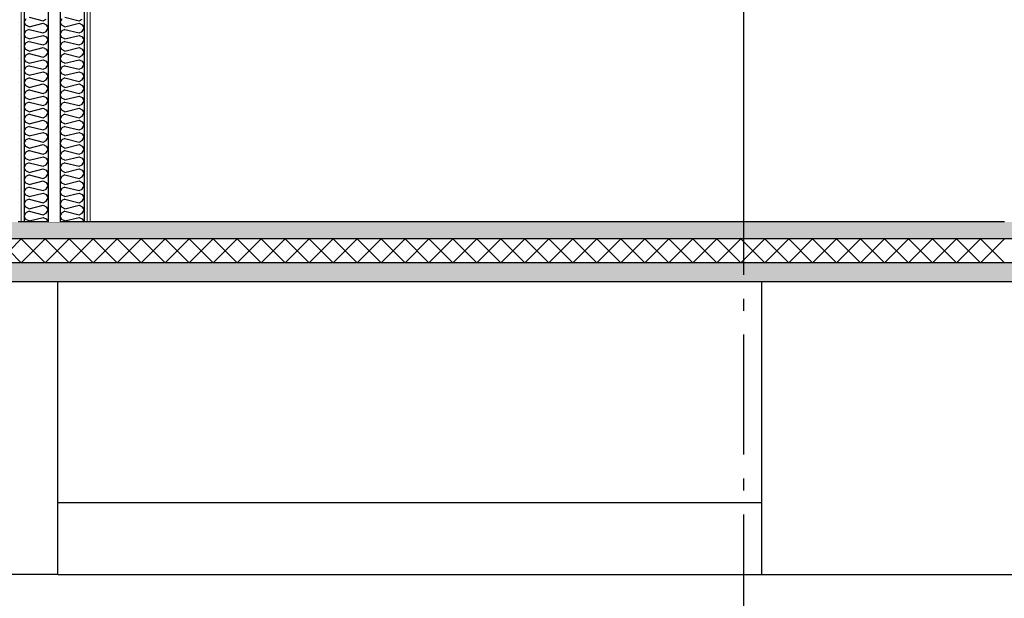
# Model space of a CAD drawing. Header units: millimetres. Extents: x -8544 to 51179, y -2070 to 23603.
# Tile 168 of 190: x 40793 to 44899, y 2250 to 4664. Entities that reach past the tile are written whole.
import ezdxf
from ezdxf.enums import TextEntityAlignment as Align

# ---------------------------------------------------------------- set-up
doc = ezdxf.new("R2010")
doc.units = ezdxf.units.MM
doc.header["$LTSCALE"] = 0.5
doc.header["$MEASUREMENT"] = 0
for name, pattern in [('Akselinje', [1500, 1000, -200, 100, -200]), ('PLINE', [0]), ('Wipeout_Contour', [2000, 0, -2000])]:
    doc.linetypes.add(name, pattern=pattern)
for name, color, linetype in [('216- Direkte fundamentering', 7, 'Continuous'), ('232- Ikke-bærende yttervegger(Nye konstruksjoner)', 7, 'Continuous'), ('24-- Innervegger (Skravur)(Nye konstruksjoner)', 7, 'Continuous'), ('24-- Innervegger(Nye konstruksjoner)', 7, 'Continuous'), ('252- Gulv på grunn_ bunnplate', 7, 'Continuous'), ('252- Gulv på grunn_ bunnplate (Skravur)', 7, 'Continuous'), ('82-- Modullinjer', 7, 'Continuous')]:
    doc.layers.add(name, color=color, linetype=linetype)
doc.layers.add('236- Innvendig kledning og overflate(Nye konstruksjoner)', color=7, linetype='Continuous', lineweight=0)
doc.styles.add('GENERATED_STYLE_1', font='arial.ttf')
pattern_1 = [(0, (0, 0), (0, 311.7692), [30, -150]), (0, (90, 155.9), (0, 311.7692), [30, -150]), (60, (0, 0), (-270, 155.8846), [30, -150]), (60, (180, 0), (-270, 155.8846), [30, -150]), (120, (30, 0), (270, 155.8846), [30, -150]), (120, (210, 0), (270, 155.8846), [30, -150]), (0, (0, 30), (0, 60), [0, -60, 0, -90]), (45, (30, 30), (-42.42641, 42.42641), [0, -45, 0, -75])]
pattern_2 = [(270, (0, 0), (86.60254, 0), [0, -50]), (270, (43.3, -25), (86.60254, 0), [0, -50])]

# ---------------------------------------------------------------- blocks, each defined once
blk = doc.blocks.new('*X25')
at = {"layer": '252- Gulv på grunn_ bunnplate (Skravur)', "linetype": 'PLINE'}
for p, q in [((40700, 3650), (40800, 3750)), ((40800, 3650), (40700, 3750)), ((40800, 3650), (40900, 3750)), ((40900, 3650), (40800, 3750)), ((40900, 3650), (41000, 3750)), ((41000, 3650), (40900, 3750)), ((41000, 3650), (41100, 3750)), ((41100, 3650), (41000, 3750)), ((41100, 3650), (41200, 3750)), ((41200, 3650), (41100, 3750)), ((41200, 3650), (41300, 3750)), ((41300, 3650), (41200, 3750)), ((41300, 3650), (41400, 3750)), ((41400, 3650), (41300, 3750)), ((41400, 3650), (41500, 3750)), ((41500, 3650), (41400, 3750)), ((41500, 3650), (41600, 3750)), ((41600, 3650), (41500, 3750)), ((41600, 3650), (41700, 3750)), ((41700, 3650), (41600, 3750)), ((41700, 3650), (41800, 3750)), ((41800, 3650), (41700, 3750)), ((41800, 3650), (41900, 3750)), ((41900, 3650), (41800, 3750)), ((41900, 3650), (42000, 3750)), ((42000, 3650), (41900, 3750)), ((42000, 3650), (42100, 3750)), ((42100, 3650), (42000, 3750)), ((42100, 3650), (42200, 3750)), ((42200, 3650), (42100, 3750)), ((42200, 3650), (42300, 3750)), ((42300, 3650), (42200, 3750)), ((42300, 3650), (42400, 3750)), ((42400, 3650), (42300, 3750)), ((42400, 3650), (42500, 3750)), ((42500, 3650), (42400, 3750)), ((42500, 3650), (42600, 3750)), ((42600, 3650), (42500, 3750)), ((42600, 3650), (42700, 3750)), ((42700, 3650), (42600, 3750)), ((42700, 3650), (42800, 3750)), ((42800, 3650), (42700, 3750)), ((42800, 3650), (42900, 3750)), ((42900, 3650), (42800, 3750)), ((42900, 3650), (43000, 3750)), ((43000, 3650), (42900, 3750)), ((43000, 3650), (43100, 3750)), ((43100, 3650), (43000, 3750)), ((43100, 3650), (43200, 3750)), ((43200, 3650), (43100, 3750)), ((43200, 3650), (43300, 3750)), ((43300, 3650), (43200, 3750)), ((43300, 3650), (43400, 3750)), ((43400, 3650), (43300, 3750)), ((43400, 3650), (43500, 3750)), ((43500, 3650), (43400, 3750)), ((43500, 3650), (43600, 3750)), ((43600, 3650), (43500, 3750)), ((43600, 3650), (43700, 3750)), ((43700, 3650), (43600, 3750)), ((43700, 3650), (43800, 3750)), ((43800, 3650), (43700, 3750)), ((43800, 3650), (43900, 3750)), ((43900, 3650), (43800, 3750)), ((43900, 3650), (44000, 3750)), ((44000, 3650), (43900, 3750)), ((44000, 3650), (44100, 3750)), ((44100, 3650), (44000, 3750)), ((44100, 3650), (44200, 3750)), ((44200, 3650), (44100, 3750)), ((44200, 3650), (44300, 3750)), ((44300, 3650), (44200, 3750)), ((44300, 3650), (44400, 3750)), ((44400, 3650), (44300, 3750)), ((44400, 3650), (44500, 3750)), ((44500, 3650), (44400, 3750)), ((44500, 3650), (44600, 3750)), ((44600, 3650), (44500, 3750)), ((44600, 3650), (44700, 3750)), ((44700, 3650), (44600, 3750)), ((44700, 3650), (44800, 3750)), ((44800, 3650), (44700, 3750)), ((44800, 3650), (44900, 3750)), ((44900, 3650), (44800, 3750))]:
    blk.add_line(p, q, dxfattribs=at)
blk = doc.blocks.new('*X96')
at = {"layer": '24-- Innervegger (Skravur)(Nye konstruksjoner)', "linetype": 'PLINE'}
for p, q in [((40968.5, 4667.7), (40961.9, 4653.9)), ((40968.5, 4640.1), (40961.9, 4653.9)), ((40982, 4633.9), (40968.5, 4640.1)), ((40982, 4673.9), (41040.7, 4659.2)), ((40982, 4633.9), (41040.7, 4648.6)), ((41040.7, 4659.2), (41054.2, 4665.4)), ((41040.7, 4648.6), (41054.2, 4642.4)), ((41054.2, 4642.4), (41061.9, 4628.6)), ((40968.5, 4617.1), (40961.9, 4603.3)), ((40968.5, 4589.5), (40961.9, 4603.3)), ((40982, 4623.3), (40968.5, 4617.1)), ((40982, 4623.3), (41040.7, 4608.6)), ((41040.7, 4608.6), (41054.2, 4614.8)), ((41054.2, 4614.8), (41061.9, 4628.6)), ((40968.5, 4566.6), (40961.9, 4552.7)), ((40982, 4583.3), (40968.5, 4589.5)), ((40982, 4572.7), (40968.5, 4566.6)), ((40982, 4583.3), (41040.7, 4598)), ((40982, 4572.7), (41040.7, 4558.1)), ((41040.7, 4598), (41054.2, 4591.8)), ((41040.7, 4558.1), (41054.2, 4564.2)), ((41054.2, 4591.8), (41061.9, 4578)), ((41054.2, 4564.2), (41061.9, 4578)), ((40968.5, 4538.9), (40961.9, 4552.7)), ((40982, 4532.8), (40968.5, 4538.9)), ((40982, 4522.1), (40968.5, 4516)), ((40982, 4532.8), (41040.7, 4547.4)), ((40982, 4522.1), (41040.7, 4507.5)), ((41040.7, 4547.4), (41054.2, 4541.3)), ((41054.2, 4541.3), (41061.9, 4527.4)), ((41054.2, 4513.6), (41061.9, 4527.4)), ((40968.5, 4516), (40961.9, 4502.2)), ((40968.5, 4488.3), (40961.9, 4502.2)), ((40982, 4482.2), (40968.5, 4488.3)), ((40982, 4482.2), (41040.7, 4496.8)), ((41040.7, 4507.5), (41054.2, 4513.6)), ((41040.7, 4496.8), (41054.2, 4490.7)), ((41054.2, 4490.7), (41061.9, 4476.9)), ((41054.2, 4463), (41061.9, 4476.9)), ((40968.5, 4465.4), (40961.9, 4451.6)), ((40968.5, 4437.8), (40961.9, 4451.6)), ((40982, 4471.5), (40968.5, 4465.4)), ((40982, 4431.6), (40968.5, 4437.8)), ((40982, 4471.5), (41040.7, 4456.9)), ((40982, 4431.6), (41040.7, 4446.3)), ((41040.7, 4456.9), (41054.2, 4463)), ((41040.7, 4446.3), (41054.2, 4440.1)), ((41054.2, 4440.1), (41061.9, 4426.3)), ((40968.5, 4414.8), (40961.9, 4401)), ((40968.5, 4387.2), (40961.9, 4401)), ((40982, 4421), (40968.5, 4414.8)), ((40982, 4421), (41040.7, 4406.3)), ((40982, 4381), (41040.7, 4395.7)), ((41040.7, 4406.3), (41054.2, 4412.5)), ((41040.7, 4395.7), (41054.2, 4389.5)), ((41054.2, 4412.5), (41061.9, 4426.3)), ((40968.5, 4364.2), (40961.9, 4350.4)), ((40982, 4381), (40968.5, 4387.2)), ((40982, 4370.4), (40968.5, 4364.2)), ((40982, 4370.4), (41040.7, 4355.7)), ((41040.7, 4355.7), (41054.2, 4361.9)), ((41054.2, 4389.5), (41061.9, 4375.7)), ((41054.2, 4361.9), (41061.9, 4375.7)), ((40968.5, 4336.6), (40961.9, 4350.4)), ((40968.5, 4313.6), (40961.9, 4299.8)), ((40982, 4330.4), (40968.5, 4336.6)), ((40982, 4319.8), (40968.5, 4313.6)), ((40982, 4330.4), (41040.7, 4345.1)), ((40982, 4319.8), (41040.7, 4305.1)), ((41040.7, 4345.1), (41054.2, 4338.9)), ((41054.2, 4338.9), (41061.9, 4325.1)), ((41054.2, 4311.3), (41061.9, 4325.1)), ((40968.5, 4286), (40961.9, 4299.8)), ((40982, 4279.8), (40968.5, 4286)), ((40982, 4279.8), (41040.7, 4294.5)), ((41040.7, 4305.1), (41054.2, 4311.3)), ((41040.7, 4294.5), (41054.2, 4288.3)), ((41054.2, 4288.3), (41061.9, 4274.5)), ((41054.2, 4260.7), (41061.9, 4274.5)), ((40968.5, 4263), (40961.9, 4249.2)), ((40968.5, 4235.4), (40961.9, 4249.2)), ((40982, 4269.2), (40968.5, 4263)), ((40982, 4229.2), (40968.5, 4235.4)), ((40982, 4269.2), (41040.7, 4254.5)), ((40982, 4229.2), (41040.7, 4243.9)), ((41040.7, 4254.5), (41054.2, 4260.7)), ((41040.7, 4243.9), (41054.2, 4237.7)), ((41054.2, 4237.7), (41061.9, 4223.9)), ((40968.5, 4212.5), (40961.9, 4198.6)), ((40968.5, 4184.8), (40961.9, 4198.6)), ((40982, 4218.6), (40968.5, 4212.5)), ((40982, 4218.6), (41040.7, 4204)), ((40982, 4178.7), (41040.7, 4193.3)), ((41040.7, 4204), (41054.2, 4210.1)), ((41040.7, 4193.3), (41054.2, 4187.2)), ((41054.2, 4210.1), (41061.9, 4223.9)), ((40968.5, 4161.9), (40961.9, 4148.1)), ((40968.5, 4134.2), (40961.9, 4148.1)), ((40982, 4178.7), (40968.5, 4184.8)), ((40982, 4168), (40968.5, 4161.9)), ((40982, 4168), (41040.7, 4153.4)), ((41040.7, 4153.4), (41054.2, 4159.5)), ((41054.2, 4187.2), (41061.9, 4173.3)), ((41054.2, 4159.5), (41061.9, 4173.3)), ((40968.5, 4111.3), (40961.9, 4097.5)), ((40982, 4128.1), (40968.5, 4134.2)), ((40982, 4117.4), (40968.5, 4111.3)), ((40982, 4128.1), (41040.7, 4142.7)), ((40982, 4117.4), (41040.7, 4102.8)), ((41040.7, 4142.7), (41054.2, 4136.6)), ((41040.7, 4102.8), (41054.2, 4108.9)), ((41054.2, 4136.6), (41061.9, 4122.8)), ((41054.2, 4108.9), (41061.9, 4122.8)), ((40968.5, 4083.7), (40961.9, 4097.5)), ((40982, 4077.5), (40968.5, 4083.7)), ((40982, 4066.9), (40968.5, 4060.7)), ((40982, 4077.5), (41040.7, 4092.2)), ((40982, 4066.9), (41040.7, 4052.2)), ((41040.7, 4092.2), (41054.2, 4086)), ((41054.2, 4086), (41061.9, 4072.2)), ((41054.2, 4058.4), (41061.9, 4072.2)), ((40968.5, 4060.7), (40961.9, 4046.9)), ((40968.5, 4033.1), (40961.9, 4046.9)), ((40982, 4026.9), (40968.5, 4033.1)), ((40982, 4026.9), (41040.7, 4041.6)), ((41040.7, 4052.2), (41054.2, 4058.4)), ((41040.7, 4041.6), (41054.2, 4035.4)), ((41054.2, 4035.4), (41061.9, 4021.6)), ((40968.5, 4010.1), (40961.9, 3996.3)), ((40968.5, 3982.5), (40961.9, 3996.3)), ((40982, 4016.3), (40968.5, 4010.1)), ((40982, 4016.3), (41040.7, 4001.6)), ((40982, 3976.3), (41040.7, 3991)), ((41040.7, 4001.6), (41054.2, 4007.8)), ((41040.7, 3991), (41054.2, 3984.8)), ((41054.2, 4007.8), (41061.9, 4021.6)), ((41054.2, 3984.8), (41061.9, 3971)), ((40968.5, 3959.5), (40961.9, 3945.7)), ((40968.5, 3931.9), (40961.9, 3945.7)), ((40982, 3976.3), (40968.5, 3982.5)), ((40982, 3965.7), (40968.5, 3959.5)), ((40982, 3965.7), (41040.7, 3951)), ((41040.7, 3951), (41054.2, 3957.2)), ((41054.2, 3957.2), (41061.9, 3971)), ((40968.5, 3908.9), (40961.9, 3895.1)), ((40982, 3925.7), (40968.5, 3931.9)), ((40982, 3915.1), (40968.5, 3908.9)), ((40982, 3925.7), (41040.7, 3940.4)), ((40982, 3915.1), (41040.7, 3900.4)), ((41040.7, 3940.4), (41054.2, 3934.2)), ((41040.7, 3900.4), (41054.2, 3906.6)), ((41054.2, 3934.2), (41061.9, 3920.4)), ((41054.2, 3906.6), (41061.9, 3920.4)), ((40968.5, 3881.3), (40961.9, 3895.1)), ((40982, 3875.1), (40968.5, 3881.3)), ((40982, 3864.5), (40968.5, 3858.3)), ((40982, 3875.1), (41040.7, 3889.8)), ((40982, 3864.5), (41040.7, 3849.8)), ((41040.7, 3889.8), (41054.2, 3883.6)), ((41054.2, 3883.6), (41061.9, 3869.8)), ((41054.2, 3856), (41061.9, 3869.8)), ((40968.5, 3858.3), (40961.9, 3844.5)), ((40968.5, 3830.7), (40961.9, 3844.5)), ((40982, 3824.6), (40968.5, 3830.7)), ((40982, 3824.6), (41040.7, 3839.2)), ((41040.7, 3849.8), (41054.2, 3856)), ((41040.7, 3839.2), (41054.2, 3833.1)), ((41054.2, 3833.1), (41061.5, 3820))]:
    blk.add_line(p, q, dxfattribs=at)
blk = doc.blocks.new('*X97')
at = {"layer": '24-- Innervegger (Skravur)(Nye konstruksjoner)', "linetype": 'PLINE'}
for p, q in [((40818.5, 4667.7), (40811.9, 4653.9)), ((40818.5, 4640.1), (40811.9, 4653.9)), ((40832, 4633.9), (40818.5, 4640.1)), ((40832, 4673.9), (40890.7, 4659.2)), ((40832, 4633.9), (40890.7, 4648.6)), ((40890.7, 4659.2), (40904.2, 4665.4)), ((40890.7, 4648.6), (40904.2, 4642.4)), ((40904.2, 4642.4), (40911.9, 4628.6)), ((40818.5, 4617.1), (40811.9, 4603.3)), ((40818.5, 4589.5), (40811.9, 4603.3)), ((40832, 4623.3), (40818.5, 4617.1)), ((40832, 4623.3), (40890.7, 4608.6)), ((40890.7, 4608.6), (40904.2, 4614.8)), ((40904.2, 4614.8), (40911.9, 4628.6)), ((40818.5, 4566.6), (40811.9, 4552.7)), ((40832, 4583.3), (40818.5, 4589.5)), ((40832, 4572.7), (40818.5, 4566.6)), ((40832, 4583.3), (40890.7, 4598)), ((40832, 4572.7), (40890.7, 4558.1)), ((40890.7, 4598), (40904.2, 4591.8)), ((40890.7, 4558.1), (40904.2, 4564.2)), ((40904.2, 4591.8), (40911.9, 4578)), ((40904.2, 4564.2), (40911.9, 4578)), ((40818.5, 4538.9), (40811.9, 4552.7)), ((40832, 4532.8), (40818.5, 4538.9)), ((40832, 4522.1), (40818.5, 4516)), ((40832, 4532.8), (40890.7, 4547.4)), ((40832, 4522.1), (40890.7, 4507.5)), ((40890.7, 4547.4), (40904.2, 4541.3)), ((40904.2, 4541.3), (40911.9, 4527.4)), ((40904.2, 4513.6), (40911.9, 4527.4)), ((40818.5, 4516), (40811.9, 4502.2)), ((40818.5, 4488.3), (40811.9, 4502.2)), ((40832, 4482.2), (40818.5, 4488.3)), ((40832, 4482.2), (40890.7, 4496.8)), ((40890.7, 4507.5), (40904.2, 4513.6)), ((40890.7, 4496.8), (40904.2, 4490.7)), ((40904.2, 4490.7), (40911.9, 4476.9)), ((40904.2, 4463), (40911.9, 4476.9)), ((40818.5, 4465.4), (40811.9, 4451.6)), ((40818.5, 4437.8), (40811.9, 4451.6)), ((40832, 4471.5), (40818.5, 4465.4)), ((40832, 4431.6), (40818.5, 4437.8)), ((40832, 4471.5), (40890.7, 4456.9)), ((40832, 4431.6), (40890.7, 4446.3)), ((40890.7, 4456.9), (40904.2, 4463)), ((40890.7, 4446.3), (40904.2, 4440.1)), ((40904.2, 4440.1), (40911.9, 4426.3)), ((40818.5, 4414.8), (40811.9, 4401)), ((40818.5, 4387.2), (40811.9, 4401)), ((40832, 4421), (40818.5, 4414.8)), ((40832, 4421), (40890.7, 4406.3)), ((40832, 4381), (40890.7, 4395.7)), ((40890.7, 4406.3), (40904.2, 4412.5)), ((40890.7, 4395.7), (40904.2, 4389.5)), ((40904.2, 4412.5), (40911.9, 4426.3)), ((40818.5, 4364.2), (40811.9, 4350.4)), ((40832, 4381), (40818.5, 4387.2)), ((40832, 4370.4), (40818.5, 4364.2)), ((40832, 4370.4), (40890.7, 4355.7)), ((40890.7, 4355.7), (40904.2, 4361.9)), ((40904.2, 4389.5), (40911.9, 4375.7)), ((40904.2, 4361.9), (40911.9, 4375.7)), ((40818.5, 4336.6), (40811.9, 4350.4)), ((40818.5, 4313.6), (40811.9, 4299.8)), ((40832, 4330.4), (40818.5, 4336.6)), ((40832, 4319.8), (40818.5, 4313.6)), ((40832, 4330.4), (40890.7, 4345.1)), ((40832, 4319.8), (40890.7, 4305.1)), ((40890.7, 4345.1), (40904.2, 4338.9)), ((40904.2, 4338.9), (40911.9, 4325.1)), ((40904.2, 4311.3), (40911.9, 4325.1)), ((40818.5, 4286), (40811.9, 4299.8)), ((40832, 4279.8), (40818.5, 4286)), ((40832, 4279.8), (40890.7, 4294.5)), ((40890.7, 4305.1), (40904.2, 4311.3)), ((40890.7, 4294.5), (40904.2, 4288.3)), ((40904.2, 4288.3), (40911.9, 4274.5)), ((40904.2, 4260.7), (40911.9, 4274.5)), ((40818.5, 4263), (40811.9, 4249.2)), ((40818.5, 4235.4), (40811.9, 4249.2)), ((40832, 4269.2), (40818.5, 4263)), ((40832, 4229.2), (40818.5, 4235.4)), ((40832, 4269.2), (40890.7, 4254.5)), ((40832, 4229.2), (40890.7, 4243.9)), ((40890.7, 4254.5), (40904.2, 4260.7)), ((40890.7, 4243.9), (40904.2, 4237.7)), ((40904.2, 4237.7), (40911.9, 4223.9)), ((40818.5, 4212.5), (40811.9, 4198.6)), ((40818.5, 4184.8), (40811.9, 4198.6)), ((40832, 4218.6), (40818.5, 4212.5)), ((40832, 4218.6), (40890.7, 4204)), ((40832, 4178.7), (40890.7, 4193.3)), ((40890.7, 4204), (40904.2, 4210.1)), ((40890.7, 4193.3), (40904.2, 4187.2)), ((40904.2, 4210.1), (40911.9, 4223.9)), ((40818.5, 4161.9), (40811.9, 4148.1)), ((40818.5, 4134.2), (40811.9, 4148.1)), ((40832, 4178.7), (40818.5, 4184.8)), ((40832, 4168), (40818.5, 4161.9)), ((40832, 4168), (40890.7, 4153.4)), ((40890.7, 4153.4), (40904.2, 4159.5)), ((40904.2, 4187.2), (40911.9, 4173.3)), ((40904.2, 4159.5), (40911.9, 4173.3)), ((40818.5, 4111.3), (40811.9, 4097.5)), ((40832, 4128.1), (40818.5, 4134.2)), ((40832, 4117.4), (40818.5, 4111.3)), ((40832, 4128.1), (40890.7, 4142.7)), ((40832, 4117.4), (40890.7, 4102.8)), ((40890.7, 4142.7), (40904.2, 4136.6)), ((40890.7, 4102.8), (40904.2, 4108.9)), ((40904.2, 4136.6), (40911.9, 4122.8)), ((40904.2, 4108.9), (40911.9, 4122.8)), ((40818.5, 4083.7), (40811.9, 4097.5)), ((40832, 4077.5), (40818.5, 4083.7)), ((40832, 4066.9), (40818.5, 4060.7)), ((40832, 4077.5), (40890.7, 4092.2)), ((40832, 4066.9), (40890.7, 4052.2)), ((40890.7, 4092.2), (40904.2, 4086)), ((40904.2, 4086), (40911.9, 4072.2)), ((40904.2, 4058.4), (40911.9, 4072.2)), ((40818.5, 4060.7), (40811.9, 4046.9)), ((40818.5, 4033.1), (40811.9, 4046.9)), ((40832, 4026.9), (40818.5, 4033.1)), ((40832, 4026.9), (40890.7, 4041.6)), ((40890.7, 4052.2), (40904.2, 4058.4)), ((40890.7, 4041.6), (40904.2, 4035.4)), ((40904.2, 4035.4), (40911.9, 4021.6)), ((40818.5, 4010.1), (40811.9, 3996.3)), ((40818.5, 3982.5), (40811.9, 3996.3)), ((40832, 4016.3), (40818.5, 4010.1)), ((40832, 4016.3), (40890.7, 4001.6)), ((40832, 3976.3), (40890.7, 3991)), ((40890.7, 4001.6), (40904.2, 4007.8)), ((40890.7, 3991), (40904.2, 3984.8)), ((40904.2, 4007.8), (40911.9, 4021.6)), ((40904.2, 3984.8), (40911.9, 3971)), ((40818.5, 3959.5), (40811.9, 3945.7)), ((40818.5, 3931.9), (40811.9, 3945.7)), ((40832, 3976.3), (40818.5, 3982.5)), ((40832, 3965.7), (40818.5, 3959.5)), ((40832, 3965.7), (40890.7, 3951)), ((40890.7, 3951), (40904.2, 3957.2)), ((40904.2, 3957.2), (40911.9, 3971)), ((40818.5, 3908.9), (40811.9, 3895.1)), ((40832, 3925.7), (40818.5, 3931.9)), ((40832, 3915.1), (40818.5, 3908.9)), ((40832, 3925.7), (40890.7, 3940.4)), ((40832, 3915.1), (40890.7, 3900.4)), ((40890.7, 3940.4), (40904.2, 3934.2)), ((40890.7, 3900.4), (40904.2, 3906.6)), ((40904.2, 3934.2), (40911.9, 3920.4)), ((40904.2, 3906.6), (40911.9, 3920.4)), ((40818.5, 3881.3), (40811.9, 3895.1)), ((40832, 3875.1), (40818.5, 3881.3)), ((40832, 3864.5), (40818.5, 3858.3)), ((40832, 3875.1), (40890.7, 3889.8)), ((40832, 3864.5), (40890.7, 3849.8)), ((40890.7, 3889.8), (40904.2, 3883.6)), ((40904.2, 3883.6), (40911.9, 3869.8)), ((40904.2, 3856), (40911.9, 3869.8)), ((40818.5, 3858.3), (40811.9, 3844.5)), ((40818.5, 3830.7), (40811.9, 3844.5)), ((40832, 3824.6), (40818.5, 3830.7)), ((40832, 3824.6), (40890.7, 3839.2)), ((40890.7, 3849.8), (40904.2, 3856)), ((40890.7, 3839.2), (40904.2, 3833.1)), ((40904.2, 3833.1), (40911.5, 3820))]:
    blk.add_line(p, q, dxfattribs=at)
blk = doc.blocks.new('Standard grid marker[15]', base_point=(43811.9, 12550))
at = {"layer": '82-- Modullinjer', "linetype": 'Akselinje'}
blk.add_line((43811.9, 12350), (43811.9, 1550), dxfattribs=at)
at = {"layer": '82-- Modullinjer', "style": 'GENERATED_STYLE_1'}
for tag, p in [('AC_MarkerText_1_0', (43811.9, 12887.5)), ('AC_MarkerText_1_1', (43811.9, 1187.5))]:
    blk.add_attdef(tag, text='', height=175, rotation=360, dxfattribs=at).set_placement(p, align=Align.TOP_CENTER)

msp = doc.modelspace()

# ---------------------------------------------------------------- hatches: boundary and pattern name
at = {"layer": '24-- Innervegger (Skravur)(Nye konstruksjoner)', "linetype": 'Continuous'}
h = msp.add_hatch(dxfattribs=at)
h.set_pattern_fill('Gips', color=256, style=0, pattern_type=2)
h.set_pattern_definition(pattern_2)
h.paths.add_polyline_path([(40786.9, 6676.5), (40786.9, 3820), (40799.4, 3820), (40799.4, 6676.5)])
h = msp.add_hatch(dxfattribs=at)
h.set_pattern_fill('Gips', color=256, style=0, pattern_type=2)
h.set_pattern_definition(pattern_2)
h.paths.add_polyline_path([(40799.4, 6676.5), (40799.4, 3820), (40811.9, 3820), (40811.9, 6676.5)])
h = msp.add_hatch(dxfattribs=at)
h.set_pattern_fill('Gips', color=256, style=0, pattern_type=2)
h.set_pattern_definition(pattern_2)
h.paths.add_polyline_path([(41061.9, 6676.5), (41061.9, 3820), (41074.4, 3820), (41074.4, 6676.5)])
h = msp.add_hatch(dxfattribs=at)
h.set_pattern_fill('Gips', color=256, style=0, pattern_type=2)
h.set_pattern_definition(pattern_2)
h.paths.add_polyline_path([(41074.4, 3820), (41086.9, 3820), (41086.9, 6676.5), (41074.4, 6676.5)])
at = {"layer": '252- Gulv på grunn_ bunnplate (Skravur)', "linetype": 'Continuous'}
h = msp.add_hatch(dxfattribs=at)
h.set_pattern_fill('Betong_strukturell', color=256, style=0, pattern_type=2)
h.set_pattern_definition(pattern_1)
h.paths.add_polyline_path([(25956.9, 3820), (25956.9, 3750), (44997.4, 3750), (44997.4, 3820)])
h = msp.add_hatch(dxfattribs=at)
h.set_pattern_fill('Betong_strukturell', color=256, style=0, pattern_type=2)
h.set_pattern_definition(pattern_1)
h.paths.add_polyline_path([(26036.9, 3570), (45036.9, 3570), (45036.9, 3650), (26036.9, 3650)])

# ---------------------------------------------------------------- linework, layer by layer
at = {"layer": '216- Direkte fundamentering', "linetype": 'PLINE'}
for p, q in [((40951.9, 2650), (40951.9, 3570)), ((43886.9, 3570), (43886.9, 2350)), ((40951.9, 2650), (43886.9, 2650)), ((40951.9, 2350), (40951.9, 2650)), ((40951.9, 2350), (37471.9, 2350)), ((40951.9, 2350), (43886.9, 2350)), ((43886.9, 2350), (45036.9, 2350))]:
    msp.add_line(p, q, dxfattribs=at)
at = {"layer": '232- Ikke-bærende yttervegger(Nye konstruksjoner)', "linetype": 'PLINE'}
msp.add_line((43811.9, 6179), (43811.9, 3820), dxfattribs=at)
at = {"layer": '236- Innvendig kledning og overflate(Nye konstruksjoner)', "linetype": 'PLINE'}
for p, q in [((40799.4, 6676.5), (40799.4, 3820)), ((41074.4, 6676.5), (41074.4, 3820)), ((41086.9, 6509.2), (41086.9, 3820))]:
    msp.add_line(p, q, dxfattribs=at)
at = {"layer": '24-- Innervegger(Nye konstruksjoner)', "linetype": 'PLINE'}
for p, q in [((40811.9, 6676.5), (40811.9, 3820)), ((41061.9, 6676.5), (41061.9, 3820))]:
    msp.add_line(p, q, dxfattribs=at)
at = {"layer": '252- Gulv på grunn_ bunnplate', "linetype": 'PLINE'}
for p, q in [((44899.4, 3820), (41086.9, 3820)), ((44997.4, 3750), (25966.9, 3750)), ((45011.9, 3650), (26036.9, 3650)), ((45036.9, 3570), (26036.9, 3570))]:
    msp.add_line(p, q, dxfattribs=at)
at = {"layer": '252- Gulv på grunn_ bunnplate', "linetype": 'PLINE', "flags": 128}
msp.add_lwpolyline([(41086.9, 3820), (41074.4, 3820), (41061.9, 3820), (40961.9, 3820), (40911.9, 3820), (40811.9, 3820), (40799.4, 3820), (40786.9, 3820)], dxfattribs=at)

# ---------------------------------------------------------------- block references
at = {"layer": '252- Gulv på grunn_ bunnplate'}
msp.add_blockref('*X25', (0, 0), dxfattribs=at)
at = {"layer": '82-- Modullinjer', "linetype": 'PLINE'}
msp.add_blockref('Standard grid marker[15]', (43811.9, 12550), dxfattribs=at)

# ---------------------------------------------------------------- next in the draw order: wipeouts: each hides what was drawn before it
at = {"linetype": 'Wipeout_Contour', "ltscale": 165184.860116}
msp.add_wipeout([(40911.9, 3820), (40961.9, 3820), (40961.9, 6675), (40911.9, 6676.3)], dxfattribs=at).dxf.layer = '24-- Innervegger (Skravur)(Nye konstruksjoner)'

# ---------------------------------------------------------------- next in the draw order: linework, layer by layer
at = {"layer": '24-- Innervegger(Nye konstruksjoner)', "linetype": 'PLINE'}
for p, q in [((40911.9, 6676.5), (40911.9, 3820)), ((40961.9, 6676.5), (40961.9, 3820))]:
    msp.add_line(p, q, dxfattribs=at)

# ---------------------------------------------------------------- next in the draw order: block references
at = {"layer": '24-- Innervegger(Nye konstruksjoner)'}
for name in ['*X97', '*X96']:
    msp.add_blockref(name, (0, 0), dxfattribs=at)

doc.saveas('drawing.dxf')
